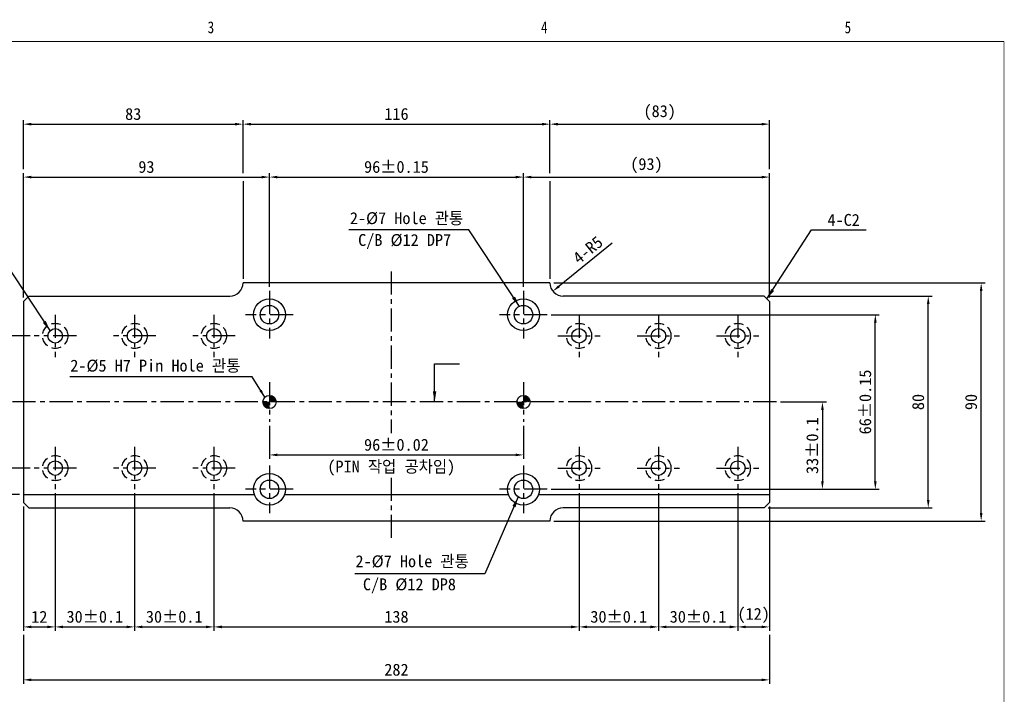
# Model space of a CAD drawing. Extents: x 2923 to 12567, y 1077 to 7338.
# Tile 3 of 3: x 3127 to 3499, y 1227 to 1482. Entities that reach past the tile are written whole.
import ezdxf
from ezdxf.enums import TextEntityAlignment as Align

# ---------------------------------------------------------------- set-up
doc = ezdxf.new("R2010")
doc.units = 0
doc.header["$LTSCALE"] = 7
doc.header["$MEASUREMENT"] = 0
doc.linetypes.add('CENTER', pattern=[2, 1.25, -0.25, 0.25, -0.25])
doc.linetypes.add('DASHED', pattern=[0.75, 0.5, -0.25])
doc.layers.get('0').update_dxf_attribs({"linetype": 'CONTINUOUS'})
doc.layers.get('DEFPOINTS').update_dxf_attribs({"linetype": 'CONTINUOUS'})
for name, color, linetype in [('3', 4, 'CONTINUOUS'), ('CENTER_LAYER', 3, 'CENTER'), ('CENTERLINE', 3, 'CENTER'), ('DIMENSION', 4, 'CONTINUOUS'), ('HATCHLINE', 1, 'CONTINUOUS'), ('HID', 5, 'DASHED')]:
    doc.layers.add(name, color=color, linetype=linetype)
doc.dimstyles.new('A3', dxfattribs={"dimscale": 1.5, "dimtxt": 3, "dimasz": 2, "dimexe": 1, "dimexo": 1, "dimgap": 1, "dimtad": 1, "dimdec": 4, "dimdsep": 46, "dimtxsty": 'Standard', "dimcen": 2.5, "dimclrd": 4, "dimclre": 4, "dimclrt": 9, "dimazin": 2, "dimtfac": 1, "dimtdec": 4, "dimtmove": 0, "dimatfit": 3, "dimfxl": 0, "dimtolj": 1, "dimarcsym": 0})

# ---------------------------------------------------------------- blocks, each defined once
blk = doc.blocks.new('A3-DJ')
at = {"const_width": 0.2}
for points in [[(30, 269), (410, 269)], [(410, 269), (410, 10)]]:
    blk.add_lwpolyline(points, dxfattribs=at)
at = {"layer": '3', "const_width": 0.05}
for points in [[(183, 273), (183, 269)], [(256.5, 273), (256.5, 269)], [(333, 273), (333, 269)]]:
    blk.add_lwpolyline(points, dxfattribs=at)
at = {"layer": '3', "width": 0.8}
for s, p in [('3', (210.18, 272.54)), ('4', (294.18, 272.54)), ('5', (370.68, 272.54))]:
    blk.add_text(s, height=3, dxfattribs=at).set_placement(p, align=Align.MIDDLE)
blk = doc.blocks.new('*D34')
at = {"layer": 'DEFPOINTS', "color": 0}
for p in [(3132.36, 1362.22), (3088.36, 1312.22), (3132.36, 1312.22)]:
    blk.add_point(p, dxfattribs=at)
at = {"layer": 'DIMENSION', "color": 4, "lineweight": -2}
for p, q in [((3130.86, 1362.22), (3086.86, 1362.22)), ((3088.36, 1359.22), (3088.36, 1315.22)), ((3130.86, 1312.22), (3086.86, 1312.22))]:
    blk.add_line(p, q, dxfattribs=at)
at = {"layer": 'DIMENSION', "color": 4}
for points in [[(3087.86, 1359.22), (3088.86, 1359.22), (3088.36, 1362.22)], [(3087.86, 1315.22), (3088.86, 1315.22), (3088.36, 1312.22)]]:
    blk.add_solid(points, dxfattribs=at)
at = {"layer": 'DIMENSION', "color": 9, "insert": (3084.55, 1337.22), "char_height": 4.5, "attachment_point": 5, "rotation": 90}
blk.add_mtext('\\A1;50%%P0.15', dxfattribs=at)
blk = doc.blocks.new('*D39')
at = {"layer": 'DEFPOINTS', "color": 0}
for p in [(3317.36, 1422.22), (3221.36, 1379.22), (3317.36, 1379.22)]:
    blk.add_point(p, dxfattribs=at)
at = {"layer": 'DIMENSION', "color": 4, "lineweight": -2}
for p, q in [((3221.36, 1380.72), (3221.36, 1423.72)), ((3224.36, 1422.22), (3314.36, 1422.22)), ((3317.36, 1380.72), (3317.36, 1423.72))]:
    blk.add_line(p, q, dxfattribs=at)
at = {"layer": 'DIMENSION', "color": 4}
for points in [[(3224.36, 1422.72), (3224.36, 1421.72), (3221.36, 1422.22)], [(3314.36, 1422.72), (3314.36, 1421.72), (3317.36, 1422.22)]]:
    blk.add_solid(points, dxfattribs=at)
at = {"layer": 'DIMENSION', "color": 9, "insert": (3269.36, 1426.04), "char_height": 4.5, "attachment_point": 5}
blk.add_mtext('\\A1;96%%P0.15', dxfattribs=at)
blk = doc.blocks.new('*D40')
at = {"layer": 'DEFPOINTS', "color": 0}
for p in [(3221.36, 1329.72), (3317.36, 1329.72), (3317.36, 1317.22)]:
    blk.add_point(p, dxfattribs=at)
at = {"layer": 'DIMENSION', "color": 4, "lineweight": -2}
for p, q in [((3221.36, 1328.22), (3221.36, 1315.72)), ((3317.36, 1328.22), (3317.36, 1315.72)), ((3224.36, 1317.22), (3314.36, 1317.22))]:
    blk.add_line(p, q, dxfattribs=at)
at = {"layer": 'DIMENSION', "color": 4}
for points in [[(3224.36, 1317.72), (3224.36, 1316.72), (3221.36, 1317.22)], [(3314.36, 1317.72), (3314.36, 1316.72), (3317.36, 1317.22)]]:
    blk.add_solid(points, dxfattribs=at)
at = {"layer": 'DIMENSION', "color": 9, "insert": (3269.36, 1321.03), "char_height": 4.5, "attachment_point": 5}
blk.add_mtext('\\A1;96%%P0.02', dxfattribs=at)
blk = doc.blocks.new('*D41')
at = {"layer": 'DEFPOINTS', "color": 0}
for p in [(3200.36, 1304.22), (3338.36, 1304.22), (3338.36, 1252.22)]:
    blk.add_point(p, dxfattribs=at)
at = {"layer": 'DIMENSION', "color": 4, "lineweight": -2}
for p, q in [((3200.36, 1302.72), (3200.36, 1250.72)), ((3338.36, 1302.72), (3338.36, 1250.72)), ((3203.36, 1252.22), (3335.36, 1252.22))]:
    blk.add_line(p, q, dxfattribs=at)
at = {"layer": 'DIMENSION', "color": 4}
for points in [[(3203.36, 1252.72), (3203.36, 1251.72), (3200.36, 1252.22)], [(3335.36, 1252.72), (3335.36, 1251.72), (3338.36, 1252.22)]]:
    blk.add_solid(points, dxfattribs=at)
at = {"layer": 'DIMENSION', "color": 9, "insert": (3269.36, 1256.04), "char_height": 4.5, "attachment_point": 5}
blk.add_mtext('\\A1;138', dxfattribs=at)
blk = doc.blocks.new('*D42')
at = {"layer": 'DEFPOINTS', "color": 0}
for p in [(3128.36, 1250.72), (3410.36, 1250.72), (3410.36, 1232.22)]:
    blk.add_point(p, dxfattribs=at)
at = {"layer": 'DIMENSION', "color": 4, "lineweight": -2}
for p, q in [((3128.36, 1249.22), (3128.36, 1230.72)), ((3410.36, 1249.22), (3410.36, 1230.72)), ((3131.36, 1232.22), (3407.36, 1232.22))]:
    blk.add_line(p, q, dxfattribs=at)
at = {"layer": 'DIMENSION', "color": 4}
for points in [[(3131.36, 1232.72), (3131.36, 1231.72), (3128.36, 1232.22)], [(3407.36, 1232.72), (3407.36, 1231.72), (3410.36, 1232.22)]]:
    blk.add_solid(points, dxfattribs=at)
at = {"layer": 'DIMENSION', "color": 9, "insert": (3269.36, 1236.03), "char_height": 4.5, "attachment_point": 5}
blk.add_mtext('\\A1;282', dxfattribs=at)
blk = doc.blocks.new('*D43')
at = {"layer": 'DEFPOINTS', "color": 0}
for p in [(3123.36, 1337.22), (3108.36, 1312.22), (3132.36, 1312.22)]:
    blk.add_point(p, dxfattribs=at)
at = {"layer": 'DIMENSION', "color": 4, "lineweight": -2}
for p, q in [((3121.86, 1337.22), (3106.86, 1337.22)), ((3108.36, 1315.22), (3108.36, 1334.22)), ((3130.86, 1312.22), (3106.86, 1312.22))]:
    blk.add_line(p, q, dxfattribs=at)
at = {"layer": 'DIMENSION', "color": 4}
for points in [[(3107.86, 1334.22), (3108.86, 1334.22), (3108.36, 1337.22)], [(3107.86, 1315.22), (3108.86, 1315.22), (3108.36, 1312.22)]]:
    blk.add_solid(points, dxfattribs=at)
at = {"layer": 'DIMENSION', "color": 9, "insert": (3104.55, 1324.72), "char_height": 4.5, "attachment_point": 5, "rotation": 90}
blk.add_mtext('\\A1;25%%P0.1', dxfattribs=at)
blk = doc.blocks.new('*D44')
at = {"layer": 'DEFPOINTS', "color": 0}
for p in [(3170.36, 1304.22), (3200.36, 1304.22), (3200.36, 1252.22)]:
    blk.add_point(p, dxfattribs=at)
at = {"layer": 'DIMENSION', "color": 4, "lineweight": -2}
for p, q in [((3170.36, 1302.72), (3170.36, 1250.72)), ((3200.36, 1302.72), (3200.36, 1250.72)), ((3173.36, 1252.22), (3197.36, 1252.22))]:
    blk.add_line(p, q, dxfattribs=at)
at = {"layer": 'DIMENSION', "color": 4}
for points in [[(3173.36, 1252.72), (3173.36, 1251.72), (3170.36, 1252.22)], [(3197.36, 1252.72), (3197.36, 1251.72), (3200.36, 1252.22)]]:
    blk.add_solid(points, dxfattribs=at)
at = {"layer": 'DIMENSION', "color": 9, "insert": (3185.36, 1256.04), "char_height": 4.5, "attachment_point": 5}
blk.add_mtext('\\A1;30%%p0.1', dxfattribs=at)
blk = doc.blocks.new('*D45')
at = {"layer": 'DEFPOINTS', "color": 0}
for p in [(3140.36, 1304.22), (3170.36, 1304.22), (3170.36, 1252.22)]:
    blk.add_point(p, dxfattribs=at)
at = {"layer": 'DIMENSION', "color": 4, "lineweight": -2}
for p, q in [((3140.36, 1302.72), (3140.36, 1250.72)), ((3170.36, 1302.72), (3170.36, 1250.72)), ((3143.36, 1252.22), (3167.36, 1252.22))]:
    blk.add_line(p, q, dxfattribs=at)
at = {"layer": 'DIMENSION', "color": 4}
for points in [[(3143.36, 1252.72), (3143.36, 1251.72), (3140.36, 1252.22)], [(3167.36, 1252.72), (3167.36, 1251.72), (3170.36, 1252.22)]]:
    blk.add_solid(points, dxfattribs=at)
at = {"layer": 'DIMENSION', "color": 9, "insert": (3155.36, 1256.04), "char_height": 4.5, "attachment_point": 5}
blk.add_mtext('\\A1;30%%p0.1', dxfattribs=at)
blk = doc.blocks.new('*D46')
at = {"layer": 'DEFPOINTS', "color": 0}
for p in [(3132.36, 1312.22), (3108.36, 1302.22), (3128.36, 1302.22)]:
    blk.add_point(p, dxfattribs=at)
at = {"layer": 'DIMENSION', "color": 4, "lineweight": -2}
for p, q in [((3130.86, 1312.22), (3106.86, 1312.22)), ((3108.36, 1309.22), (3108.36, 1305.22)), ((3126.86, 1302.22), (3106.86, 1302.22))]:
    blk.add_line(p, q, dxfattribs=at)
at = {"layer": 'DIMENSION', "color": 4}
for points in [[(3107.86, 1309.22), (3108.86, 1309.22), (3108.36, 1312.22)], [(3107.86, 1305.22), (3108.86, 1305.22), (3108.36, 1302.22)]]:
    blk.add_solid(points, dxfattribs=at)
at = {"layer": 'DIMENSION', "color": 9, "insert": (3104.55, 1307.22), "char_height": 4.5, "attachment_point": 5, "rotation": 90}
blk.add_mtext('\\A1;10', dxfattribs=at)
blk = doc.blocks.new('*D47')
at = {"layer": 'DEFPOINTS', "color": 0}
for p in [(3140.36, 1304.22), (3128.36, 1299.22), (3140.36, 1252.22)]:
    blk.add_point(p, dxfattribs=at)
at = {"layer": 'DIMENSION', "color": 4, "lineweight": -2}
for p, q in [((3140.36, 1302.72), (3140.36, 1250.72)), ((3128.36, 1297.72), (3128.36, 1250.72)), ((3131.36, 1252.22), (3137.36, 1252.22))]:
    blk.add_line(p, q, dxfattribs=at)
at = {"layer": 'DIMENSION', "color": 4}
for points in [[(3131.36, 1252.72), (3131.36, 1251.72), (3128.36, 1252.22)], [(3137.36, 1252.72), (3137.36, 1251.72), (3140.36, 1252.22)]]:
    blk.add_solid(points, dxfattribs=at)
at = {"layer": 'DIMENSION', "color": 9, "insert": (3134.36, 1256.04), "char_height": 4.5, "attachment_point": 5}
blk.add_mtext('\\A1;12', dxfattribs=at)
blk = doc.blocks.new('*D48')
at = {"layer": 'DEFPOINTS', "color": 0}
for p in [(3221.36, 1422.22), (3221.36, 1379.22), (3128.36, 1375.22)]:
    blk.add_point(p, dxfattribs=at)
at = {"layer": 'DIMENSION', "color": 4, "lineweight": -2}
for p, q in [((3128.36, 1376.72), (3128.36, 1423.72)), ((3131.36, 1422.22), (3218.36, 1422.22)), ((3221.36, 1380.72), (3221.36, 1423.72))]:
    blk.add_line(p, q, dxfattribs=at)
at = {"layer": 'DIMENSION', "color": 4}
for points in [[(3131.36, 1422.72), (3131.36, 1421.72), (3128.36, 1422.22)], [(3218.36, 1422.72), (3218.36, 1421.72), (3221.36, 1422.22)]]:
    blk.add_solid(points, dxfattribs=at)
at = {"layer": 'DIMENSION', "color": 9, "insert": (3174.86, 1426.03), "char_height": 4.5, "attachment_point": 5}
blk.add_mtext('\\A1;93', dxfattribs=at)
blk = doc.blocks.new('*D49')
at = {"layer": 'DEFPOINTS', "color": 0}
for p in [(3326.36, 1370.22), (3450.36, 1370.22), (3326.36, 1304.22)]:
    blk.add_point(p, dxfattribs=at)
at = {"layer": 'DIMENSION', "color": 4, "lineweight": -2}
for p, q in [((3327.86, 1370.22), (3451.86, 1370.22)), ((3450.36, 1307.22), (3450.36, 1367.22)), ((3327.86, 1304.22), (3451.86, 1304.22))]:
    blk.add_line(p, q, dxfattribs=at)
at = {"layer": 'DIMENSION', "color": 4}
for points in [[(3449.86, 1367.22), (3450.86, 1367.22), (3450.36, 1370.22)], [(3449.86, 1307.22), (3450.86, 1307.22), (3450.36, 1304.22)]]:
    blk.add_solid(points, dxfattribs=at)
at = {"layer": 'DIMENSION', "color": 9, "insert": (3446.55, 1337.22), "char_height": 4.5, "attachment_point": 5, "rotation": 90}
blk.add_mtext('\\A1;66%%P0.15', dxfattribs=at)
blk = doc.blocks.new('*D50')
at = {"layer": 'DEFPOINTS', "color": 0}
for p in [(3412.99, 1337.22), (3326.36, 1304.22), (3430.36, 1304.22)]:
    blk.add_point(p, dxfattribs=at)
at = {"layer": 'DIMENSION', "color": 4, "lineweight": -2}
for p, q in [((3414.49, 1337.22), (3431.86, 1337.22)), ((3430.36, 1334.22), (3430.36, 1307.22)), ((3327.86, 1304.22), (3431.86, 1304.22))]:
    blk.add_line(p, q, dxfattribs=at)
at = {"layer": 'DIMENSION', "color": 4}
for points in [[(3429.86, 1334.22), (3430.86, 1334.22), (3430.36, 1337.22)], [(3429.86, 1307.22), (3430.86, 1307.22), (3430.36, 1304.22)]]:
    blk.add_solid(points, dxfattribs=at)
at = {"layer": 'DIMENSION', "color": 9, "insert": (3426.55, 1320.72), "char_height": 4.5, "attachment_point": 5, "rotation": 90}
blk.add_mtext('\\A1;33%%P0.1', dxfattribs=at)
blk = doc.blocks.new('*D51')
at = {"layer": 'DEFPOINTS', "color": 0}
for p in [(3327.36, 1382.22), (3490.36, 1382.22), (3327.36, 1292.22)]:
    blk.add_point(p, dxfattribs=at)
at = {"layer": 'DIMENSION', "color": 4, "lineweight": -2}
for p, q in [((3328.86, 1382.22), (3491.86, 1382.22)), ((3490.36, 1295.22), (3490.36, 1379.22)), ((3328.86, 1292.22), (3491.86, 1292.22))]:
    blk.add_line(p, q, dxfattribs=at)
at = {"layer": 'DIMENSION', "color": 4}
for points in [[(3489.86, 1379.22), (3490.86, 1379.22), (3490.36, 1382.22)], [(3489.86, 1295.22), (3490.86, 1295.22), (3490.36, 1292.22)]]:
    blk.add_solid(points, dxfattribs=at)
at = {"layer": 'DIMENSION', "color": 9, "insert": (3486.56, 1337.22), "char_height": 4.5, "attachment_point": 5, "rotation": 90}
blk.add_mtext('\\A1;90', dxfattribs=at)
blk = doc.blocks.new('*D52')
at = {"layer": 'DEFPOINTS', "color": 0}
for p in [(3338.36, 1304.22), (3368.36, 1304.22), (3368.36, 1252.22)]:
    blk.add_point(p, dxfattribs=at)
at = {"layer": 'DIMENSION', "color": 4, "lineweight": -2}
for p, q in [((3338.36, 1302.72), (3338.36, 1250.72)), ((3368.36, 1302.72), (3368.36, 1250.72)), ((3341.36, 1252.22), (3365.36, 1252.22))]:
    blk.add_line(p, q, dxfattribs=at)
at = {"layer": 'DIMENSION', "color": 4}
for points in [[(3341.36, 1252.72), (3341.36, 1251.72), (3338.36, 1252.22)], [(3365.36, 1252.72), (3365.36, 1251.72), (3368.36, 1252.22)]]:
    blk.add_solid(points, dxfattribs=at)
at = {"layer": 'DIMENSION', "color": 9, "insert": (3353.36, 1256.04), "char_height": 4.5, "attachment_point": 5}
blk.add_mtext('\\A1;30%%p0.1', dxfattribs=at)
blk = doc.blocks.new('*D53')
at = {"layer": 'DEFPOINTS', "color": 0}
for p in [(3398.36, 1304.22), (3410.36, 1299.22), (3410.36, 1252.22)]:
    blk.add_point(p, dxfattribs=at)
at = {"layer": 'DIMENSION', "color": 4, "lineweight": -2}
for p, q in [((3398.36, 1302.72), (3398.36, 1250.72)), ((3410.36, 1297.72), (3410.36, 1250.72)), ((3401.36, 1252.22), (3407.36, 1252.22))]:
    blk.add_line(p, q, dxfattribs=at)
at = {"layer": 'DIMENSION', "color": 4}
for points in [[(3401.36, 1252.72), (3401.36, 1251.72), (3398.36, 1252.22)], [(3407.36, 1252.72), (3407.36, 1251.72), (3410.36, 1252.22)]]:
    blk.add_solid(points, dxfattribs=at)
at = {"layer": 'DIMENSION', "color": 9, "insert": (3404.36, 1256.55), "char_height": 4.5, "attachment_point": 5}
blk.add_mtext('\\A1;(12)', dxfattribs=at)
blk = doc.blocks.new('*D54')
at = {"layer": 'DEFPOINTS', "color": 0}
for p in [(3368.36, 1304.22), (3398.36, 1304.22), (3398.36, 1252.22)]:
    blk.add_point(p, dxfattribs=at)
at = {"layer": 'DIMENSION', "color": 4, "lineweight": -2}
for p, q in [((3368.36, 1302.72), (3368.36, 1250.72)), ((3398.36, 1302.72), (3398.36, 1250.72)), ((3371.36, 1252.22), (3395.36, 1252.22))]:
    blk.add_line(p, q, dxfattribs=at)
at = {"layer": 'DIMENSION', "color": 4}
for points in [[(3371.36, 1252.72), (3371.36, 1251.72), (3368.36, 1252.22)], [(3395.36, 1252.72), (3395.36, 1251.72), (3398.36, 1252.22)]]:
    blk.add_solid(points, dxfattribs=at)
at = {"layer": 'DIMENSION', "color": 9, "insert": (3383.36, 1256.04), "char_height": 4.5, "attachment_point": 5}
blk.add_mtext('\\A1;30%%p0.1', dxfattribs=at)
blk = doc.blocks.new('*D55')
at = {"layer": 'DEFPOINTS', "color": 0}
for p in [(3410.36, 1422.22), (3317.36, 1379.22), (3410.36, 1375.22)]:
    blk.add_point(p, dxfattribs=at)
at = {"layer": 'DIMENSION', "color": 4, "lineweight": -2}
for p, q in [((3317.36, 1380.72), (3317.36, 1423.72)), ((3320.36, 1422.22), (3407.36, 1422.22)), ((3410.36, 1376.72), (3410.36, 1423.72))]:
    blk.add_line(p, q, dxfattribs=at)
at = {"layer": 'DIMENSION', "color": 4}
for points in [[(3320.36, 1422.72), (3320.36, 1421.72), (3317.36, 1422.22)], [(3407.36, 1422.72), (3407.36, 1421.72), (3410.36, 1422.22)]]:
    blk.add_solid(points, dxfattribs=at)
at = {"layer": 'DIMENSION', "color": 9, "insert": (3363.86, 1426.55), "char_height": 4.5, "attachment_point": 5}
blk.add_mtext('\\A1;(93)', dxfattribs=at)
blk = doc.blocks.new('*D57')
at = {"layer": 'DEFPOINTS', "color": 0}
for p in [(3408.36, 1377.22), (3470.36, 1377.22), (3408.36, 1297.22)]:
    blk.add_point(p, dxfattribs=at)
at = {"layer": 'DIMENSION', "color": 4, "lineweight": -2}
for p, q in [((3409.86, 1377.22), (3471.86, 1377.22)), ((3470.36, 1300.22), (3470.36, 1374.22)), ((3409.86, 1297.22), (3471.86, 1297.22))]:
    blk.add_line(p, q, dxfattribs=at)
at = {"layer": 'DIMENSION', "color": 4}
for points in [[(3469.86, 1374.22), (3470.86, 1374.22), (3470.36, 1377.22)], [(3469.86, 1300.22), (3470.86, 1300.22), (3470.36, 1297.22)]]:
    blk.add_solid(points, dxfattribs=at)
at = {"layer": 'DIMENSION', "color": 9, "insert": (3466.56, 1337.22), "char_height": 4.5, "attachment_point": 5, "rotation": 90}
blk.add_mtext('\\A1;80', dxfattribs=at)
blk = doc.blocks.new('*D58')
at = {"layer": 'DEFPOINTS', "color": 0}
for p in [(3332.36, 1382.22), (3328.48, 1379.08)]:
    blk.add_point(p, dxfattribs=at)
at = {"layer": 'DIMENSION', "color": 4, "lineweight": -2}
blk.add_line((3350.85, 1397.19), (3330.81, 1380.96), dxfattribs=at)
at = {"layer": 'DIMENSION', "color": 4}
blk.add_solid([(3330.5, 1381.35), (3331.13, 1380.58), (3328.48, 1379.08)], dxfattribs=at)
at = {"layer": 'DIMENSION', "color": 9, "insert": (3341.7, 1394.69), "char_height": 4.5, "attachment_point": 5, "rotation": 38.9959}
blk.add_mtext('\\A1;4-R5', dxfattribs=at)
blk = doc.blocks.new('*D59')
at = {"color": 4, "lineweight": -2}
for p, q in [((3128.36, 1425.22), (3128.36, 1443.72)), ((3131.36, 1442.22), (3208.36, 1442.22)), ((3211.36, 1423.72), (3211.36, 1443.72))]:
    blk.add_line(p, q, dxfattribs=at)
at = {"color": 4}
for points in [[(3131.36, 1442.72), (3131.36, 1441.72), (3128.36, 1442.22)], [(3208.36, 1442.72), (3208.36, 1441.72), (3211.36, 1442.22)]]:
    blk.add_solid(points, dxfattribs=at)
at = {"layer": 'DEFPOINTS', "color": 0}
for p in [(3211.36, 1442.22), (3128.36, 1423.72), (3211.36, 1422.22)]:
    blk.add_point(p, dxfattribs=at)
at = {"color": 9, "insert": (3169.86, 1446.03), "char_height": 4.5, "attachment_point": 5}
blk.add_mtext('\\A1;83', dxfattribs=at)
blk = doc.blocks.new('*D60')
at = {"color": 4, "lineweight": -2}
for p, q in [((3211.36, 1423.72), (3211.36, 1443.72)), ((3214.36, 1442.22), (3324.36, 1442.22)), ((3327.36, 1423.72), (3327.36, 1443.72))]:
    blk.add_line(p, q, dxfattribs=at)
at = {"color": 4}
for points in [[(3214.36, 1442.72), (3214.36, 1441.72), (3211.36, 1442.22)], [(3324.36, 1442.72), (3324.36, 1441.72), (3327.36, 1442.22)]]:
    blk.add_solid(points, dxfattribs=at)
at = {"layer": 'DEFPOINTS', "color": 0}
for p in [(3327.36, 1442.22), (3211.36, 1422.22), (3327.36, 1422.22)]:
    blk.add_point(p, dxfattribs=at)
at = {"color": 9, "insert": (3269.36, 1446.04), "char_height": 4.5, "attachment_point": 5}
blk.add_mtext('\\A1;116', dxfattribs=at)
blk = doc.blocks.new('*D61')
at = {"color": 4, "lineweight": -2}
for p, q in [((3327.36, 1423.72), (3327.36, 1443.72)), ((3330.36, 1442.22), (3407.36, 1442.22)), ((3410.36, 1425.22), (3410.36, 1443.72))]:
    blk.add_line(p, q, dxfattribs=at)
at = {"color": 4}
for points in [[(3330.36, 1442.72), (3330.36, 1441.72), (3327.36, 1442.22)], [(3407.36, 1442.72), (3407.36, 1441.72), (3410.36, 1442.22)]]:
    blk.add_solid(points, dxfattribs=at)
at = {"layer": 'DEFPOINTS', "color": 0}
for p in [(3410.36, 1442.22), (3327.36, 1422.22), (3410.36, 1423.72)]:
    blk.add_point(p, dxfattribs=at)
at = {"color": 9, "insert": (3368.86, 1446.55), "char_height": 4.5, "attachment_point": 5}
blk.add_mtext('\\A1;(83)', dxfattribs=at)

msp = doc.modelspace()

# ---------------------------------------------------------------- hatches: boundary and pattern name
at = {"layer": 'HATCHLINE'}
h = msp.add_hatch(dxfattribs=at)
h.set_pattern_fill('ANSI31', color=256, scale=3, angle=270, style=0)
h.set_pattern_definition([(315, (-83.662, 17.139), (0.265165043, 0.265165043), [])])
h.paths.add_polyline_path([(3223.865, 1337.22217, 0.414213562), (3221.365, 1339.72217), (3221.365, 1337.22217)])
h.paths.add_polyline_path([(3221.365, 1334.72217), (3221.365, 1337.22217), (3218.865, 1337.22217, 0.414213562)])
h = msp.add_hatch(dxfattribs=at)
h.set_pattern_fill('ANSI31', color=256, scale=3, angle=270, style=0)
h.set_pattern_definition([(315, (12.338, 17.139), (0.265165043, 0.265165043), [])])
h.paths.add_polyline_path([(3319.865, 1337.22217, 0.414213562), (3317.365, 1339.72217), (3317.365, 1337.22217)])
h.paths.add_polyline_path([(3317.365, 1334.72217), (3317.365, 1337.22217), (3314.865, 1337.22217, 0.414213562)])

# ---------------------------------------------------------------- linework, layer by layer
for p, q in [((3327.365, 1382.22217), (3211.365, 1382.22217)), ((3130.365, 1377.22217), (3128.365, 1375.22217)), ((3130.365, 1377.22217), (3206.365, 1377.22217)), ((3408.365, 1377.22217), (3332.365, 1377.22217)), ((3408.365, 1377.22217), (3410.365, 1375.22217)), ((3128.365, 1375.22217), (3128.365, 1299.22217)), ((3410.365, 1375.22217), (3410.365, 1299.22217)), ((3128.365, 1302.22217), (3215.70814, 1302.22217)), ((3130.365, 1297.22217), (3128.365, 1299.22217)), ((3227.02185, 1302.22217), (3311.70814, 1302.22217)), ((3323.02185, 1302.22217), (3410.365, 1302.22217)), ((3408.365, 1297.22217), (3410.365, 1299.22217)), ((3130.365, 1297.22217), (3206.365, 1297.22217)), ((3408.365, 1297.22217), (3332.365, 1297.22217)), ((3327.365, 1292.22217), (3211.365, 1292.22217))]:
    msp.add_line(p, q)
for centre, radius in [((3221.365, 1370.22217), 6), ((3221.365, 1370.22217), 3.5), ((3317.365, 1370.22217), 6), ((3317.365, 1370.22217), 3.5), ((3140.365, 1362.22217), 2.75), ((3170.365, 1362.22217), 2.75), ((3200.365, 1362.22217), 2.75), ((3338.365, 1362.22217), 2.75), ((3368.365, 1362.22217), 2.75), ((3398.365, 1362.22217), 2.75), ((3221.365, 1337.22217), 2.5), ((3317.365, 1337.22217), 2.5), ((3140.365, 1312.22217), 2.75), ((3170.365, 1312.22217), 2.75), ((3200.365, 1312.22217), 2.75), ((3338.365, 1312.22217), 2.75), ((3368.365, 1312.22217), 2.75), ((3398.365, 1312.22217), 2.75), ((3221.365, 1304.22217), 6), ((3317.365, 1304.22217), 6), ((3221.365, 1304.22217), 3.5), ((3317.365, 1304.22217), 3.5)]:
    msp.add_circle(centre, radius)
for centre, start, end in [((3206.365, 1382.22217), 270, 0), ((3332.365, 1382.22217), 180, 270), ((3206.365, 1292.22217), 360, 90), ((3332.365, 1292.22217), 90, 180)]:
    msp.add_arc(centre, 5, start, end)
at = {"layer": 'CENTER_LAYER'}
for p, q in [((3221.365, 1379.22217), (3221.365, 1361.22217)), ((3317.365, 1379.22217), (3317.365, 1361.22217)), ((3140.365, 1370.22217), (3140.365, 1354.22217)), ((3170.365, 1370.22217), (3170.365, 1354.22217)), ((3200.365, 1370.22217), (3200.365, 1354.22217)), ((3230.365, 1370.22217), (3212.365, 1370.22217)), ((3326.365, 1370.22217), (3308.365, 1370.22217)), ((3338.365, 1370.22217), (3338.365, 1354.22217)), ((3368.365, 1370.22217), (3368.365, 1354.22217)), ((3398.365, 1370.22217), (3398.365, 1354.22217)), ((3148.365, 1362.22217), (3132.365, 1362.22217)), ((3178.365, 1362.22217), (3162.365, 1362.22217)), ((3208.365, 1362.22217), (3192.365, 1362.22217)), ((3330.365, 1362.22217), (3346.365, 1362.22217)), ((3360.365, 1362.22217), (3376.365, 1362.22217)), ((3390.365, 1362.22217), (3406.365, 1362.22217)), ((3221.365, 1344.72217), (3221.365, 1329.72217)), ((3317.365, 1344.72217), (3317.365, 1329.72217)), ((3412.9851, 1337.22217), (3123.365, 1337.22217)), ((3140.365, 1320.22217), (3140.365, 1304.22217)), ((3170.365, 1320.22217), (3170.365, 1304.22217)), ((3200.365, 1320.22217), (3200.365, 1304.22217)), ((3338.365, 1320.22217), (3338.365, 1304.22217)), ((3368.365, 1320.22217), (3368.365, 1304.22217)), ((3398.365, 1320.22217), (3398.365, 1304.22217)), ((3148.365, 1312.22217), (3132.365, 1312.22217)), ((3178.365, 1312.22217), (3162.365, 1312.22217)), ((3208.365, 1312.22217), (3192.365, 1312.22217)), ((3208.365, 1312.22217), (3192.365, 1312.22217)), ((3221.365, 1313.22217), (3221.365, 1295.22217)), ((3317.365, 1313.22217), (3317.365, 1295.22217)), ((3330.365, 1312.22217), (3346.365, 1312.22217)), ((3330.365, 1312.22217), (3346.365, 1312.22217)), ((3360.365, 1312.22217), (3376.365, 1312.22217)), ((3390.365, 1312.22217), (3406.365, 1312.22217)), ((3230.365, 1304.22217), (3212.365, 1304.22217)), ((3326.365, 1304.22217), (3308.365, 1304.22217))]:
    msp.add_line(p, q, dxfattribs=at)
at = {"layer": 'CENTERLINE'}
for p, q in [((3267.365, 1386.55048), (3267.365, 1325.38934)), ((3267.365, 1308.602), (3267.365, 1285.9297))]:
    msp.add_line(p, q, dxfattribs=at)
at = {"layer": 'DIMENSION'}
for p, q in [((3211.365, 1420.72217), (3211.365, 1383.72217)), ((3327.365, 1420.72217), (3327.365, 1383.72217))]:
    msp.add_line(p, q, dxfattribs=at)
at = {"layer": 'HID'}
for centre in [(3140.365, 1362.22217), (3170.365, 1362.22217), (3200.365, 1362.22217), (3338.365, 1362.22217), (3368.365, 1362.22217), (3398.365, 1362.22217), (3140.365, 1312.22217), (3170.365, 1312.22217), (3200.365, 1312.22217), (3338.365, 1312.22217), (3368.365, 1312.22217), (3398.365, 1312.22217)]:
    msp.add_circle(centre, 4.75, dxfattribs=at)

# ---------------------------------------------------------------- block references
at = {"xscale": 1.5, "yscale": 1.5, "zscale": 1.5}
msp.add_blockref('A3-DJ', (2883.95854, 1069.9714), dxfattribs=at)

# ---------------------------------------------------------------- texts
at = {"color": 9}
for s, p in [('C/B %%C12 DP7', (3254.87245, 1396.1871)), ('(PIN 작업 공차임)', (3243.24208, 1310.57947)), ('C/B %%C12 DP8', (3256.69333, 1266.0651))]:
    msp.add_text(s, height=4.5, dxfattribs=at).set_placement(p)
at = {"color": 9, "char_height": 4.5, "width": 201.4649}
for s, insert, attachment_point in [('2-%%C7 Hole 관통', (3251.75372, 1408.94869), 1), ('\\A1;4-C2', (3432.25341, 1408.28354), 1), ('2-%%C7 Hole 관통', (3296.72903, 1279.28083), 3)]:
    msp.add_mtext(s, dxfattribs=dict(at, insert=insert, attachment_point=attachment_point))
at = {"color": 9, "insert": (3210.36, 1348.254), "char_height": 4.5, "attachment_point": 9}
msp.add_mtext('2-%%C5 H7 Pin Hole 관통', dxfattribs=at)

# ---------------------------------------------------------------- dimensions: what is measured, and where the dimension line sits
for base, p1, p2, picture, middle in [((3211.365, 1442.22217), (3128.365, 1423.72217), (3211.365, 1422.22217), '*D59', (3169.865, 1446.02909)), ((3327.365, 1442.22217), (3211.365, 1422.22217), (3327.365, 1422.22217), '*D60', (3269.365, 1446.03509))]:
    dim = msp.add_linear_dim(base=base, p1=p1, p2=p2, dimstyle='A3')
    dim.commit()
    dim.dimension.update_dxf_attribs({"geometry": picture, "text_midpoint": middle})
dim = msp.add_linear_dim(base=(3410.365, 1442.22217), p1=(3327.365, 1422.22217), p2=(3410.365, 1423.72217), text='(<>)', dimstyle='A3')
dim.commit()
dim.dimension.update_dxf_attribs({"geometry": '*D61', "text_midpoint": (3368.865, 1446.5534)})
at = {"layer": 'DIMENSION'}
for base, p1, p2, text, picture, middle in [((3410.365, 1422.22217), (3317.365, 1379.22217), (3410.365, 1375.22217), '(<>)', '*D55', (3363.865, 1426.5534)), ((3317.365, 1422.22217), (3221.365, 1379.22217), (3317.365, 1379.22217), '<>%%P0.15', '*D39', (3269.365, 1426.03509)), ((3317.365, 1317.22217), (3221.365, 1329.72217), (3317.365, 1329.72217), '<>%%P0.02', '*D40', (3269.365, 1321.02909)), ((3170.365, 1252.22217), (3140.365, 1304.22217), (3170.365, 1304.22217), '<>%%p0.1', '*D45', (3155.365, 1256.03509)), ((3200.365, 1252.22217), (3170.365, 1304.22217), (3200.365, 1304.22217), '<>%%p0.1', '*D44', (3185.365, 1256.03509)), ((3368.365, 1252.22217), (3338.365, 1304.22217), (3368.365, 1304.22217), '<>%%p0.1', '*D52', (3353.365, 1256.03509)), ((3398.365, 1252.22217), (3368.365, 1304.22217), (3398.365, 1304.22217), '<>%%p0.1', '*D54', (3383.365, 1256.03509))]:
    dim = msp.add_linear_dim(base=base, p1=p1, p2=p2, text=text, dimstyle='A3', override={"dimscale": 1.5, "dimtxsty": 'Standard', "dimclrt": 9}, dxfattribs=at)
    dim.commit()
    dim.dimension.update_dxf_attribs({"geometry": picture, "text_midpoint": middle})
for base, p1, p2, picture, middle in [((3221.365, 1422.22217), (3128.365, 1375.22217), (3221.365, 1379.22217), '*D48', (3174.865, 1426.02909)), ((3140.365, 1252.22217), (3128.365, 1299.22217), (3140.365, 1304.22217), '*D47', (3134.365, 1256.03509)), ((3338.365, 1252.22217), (3200.365, 1304.22217), (3338.365, 1304.22217), '*D41', (3269.365, 1256.03509)), ((3410.365, 1232.22217), (3128.365, 1250.72217), (3410.365, 1250.72217), '*D42', (3269.365, 1236.02909))]:
    dim = msp.add_linear_dim(base=base, p1=p1, p2=p2, dimstyle='A3', override={"dimscale": 1.5, "dimtxsty": 'Standard', "dimclrt": 9}, dxfattribs=at)
    dim.commit()
    dim.dimension.update_dxf_attribs({"geometry": picture, "text_midpoint": middle})
dim = msp.add_radius_dim(center=(3332.365, 1382.22217), mpoint=(3328.47905, 1379.07584), text='4-<>', dimstyle='A3', override={"dimse1": 1, "dimse2": 1}, dxfattribs=at)
dim.commit()
dim.dimension.update_dxf_attribs({"geometry": '*D58', "text_midpoint": (3344.10058, 1391.72408), "dimtype": 164})
for base, p1, p2, picture, middle in [((3490.365, 1382.22217), (3327.365, 1292.22217), (3327.365, 1382.22217), '*D51', (3486.55807, 1337.22217)), ((3470.365, 1377.22217), (3408.365, 1297.22217), (3408.365, 1377.22217), '*D57', (3466.55807, 1337.22217)), ((3108.365, 1302.22217), (3132.365, 1312.22217), (3128.365, 1302.22217), '*D46', (3104.55208, 1307.22217))]:
    dim = msp.add_linear_dim(base=base, p1=p1, p2=p2, angle=90, dimstyle='A3', override={"dimscale": 1.5, "dimtxsty": 'Standard', "dimclrt": 9}, dxfattribs=at)
    dim.commit()
    dim.dimension.update_dxf_attribs({"geometry": picture, "text_midpoint": middle})
for base, p1, p2, text, override, picture, middle in [((3450.365, 1370.22217), (3326.365, 1304.22217), (3326.365, 1370.22217), '<>%%P0.15', {"dimscale": 1.5, "dimtxsty": 'Standard', "dimclrt": 9}, '*D49', (3446.55208, 1337.22217)), ((3088.365, 1312.22217), (3132.365, 1362.22217), (3132.365, 1312.22217), '<>%%P0.15', {"dimscale": 1.5, "dimtxsty": 'Standard', "dimclrt": 9}, '*D34', (3084.55208, 1337.22217)), ((3108.365, 1312.22217), (3123.365, 1337.22217), (3132.365, 1312.22217), '<>%%P0.1', {"dimscale": 1.5, "dimjust": 1}, '*D43', (3104.55208, 1324.72217)), ((3430.365, 1304.22217), (3412.9851, 1337.22217), (3326.365, 1304.22217), '<>%%P0.1', {"dimscale": 1.5, "dimtxsty": 'Standard', "dimclrt": 9}, '*D50', (3426.55208, 1320.72217))]:
    dim = msp.add_linear_dim(base=base, p1=p1, p2=p2, angle=90, text=text, dimstyle='A3', override=override, dxfattribs=at)
    dim.commit()
    dim.dimension.update_dxf_attribs({"geometry": picture, "text_midpoint": middle})
dim = msp.add_linear_dim(base=(3410.365, 1252.22217), p1=(3398.365, 1304.22217), p2=(3410.365, 1299.22217), text='(<>)', dimstyle='A3', override={"dimscale": 1.5, "dimtxsty": 'Standard', "dimclrt": 9}, dxfattribs=at)
dim.commit()
dim.dimension.update_dxf_attribs({"geometry": '*D53', "text_midpoint": (3404.365, 1252.22217), "dimtype": 160})

# ---------------------------------------------------------------- leaders
at = {"annotation_type": 0, "has_hookline": 1, "hookline_direction": 1, "text_width": 64.4974}
msp.add_leader([(3219.59103, 1338.98371), (3214.86, 1346.754), (3211.86, 1346.754)], dimstyle='A3', override={"dimgap": 1, "dimtad": 1}, dxfattribs=at)
at = {"layer": 'DIMENSION'}
for points, override in [([(3315.83053, 1373.36787), (3296.72401, 1402.22217), (3251.36818, 1402.22217)], {"dimscale": 2, "dimgap": 1, "dimtad": 0, "dimtxsty": 'Standard', "dimclrt": 9}), ([(3283.77744, 1337.22217), (3283.77744, 1351.6381), (3293.14064, 1351.6381)], {"dimscale": 2, "dimtxsty": 'Standard', "dimclrt": 9})]:
    msp.add_leader(points, dimstyle='A3', override=override, dxfattribs=at)
at = {"layer": 'DIMENSION', "annotation_type": 0, "has_hookline": 1}
for points, hookline_direction, text_width in [([(3409.365, 1376.22217), (3426.25341, 1402.22217), (3430.25341, 1402.22217)], 0, 14.69241), ([(3138.43363, 1364.1798), (3118.467, 1394.58435), (3114.467, 1394.58435)], 1, 52.82497), ([(3315.37762, 1301.34114), (3302.72903, 1272.22217), (3298.72903, 1272.22217)], 1, 43.04061)]:
    msp.add_leader(points, dimstyle='A3', override={"dimscale": 2, "dimtxsty": 'Standard', "dimclrt": 9}, dxfattribs=dict(at, hookline_direction=hookline_direction, text_width=text_width))

doc.saveas('drawing.dxf')
